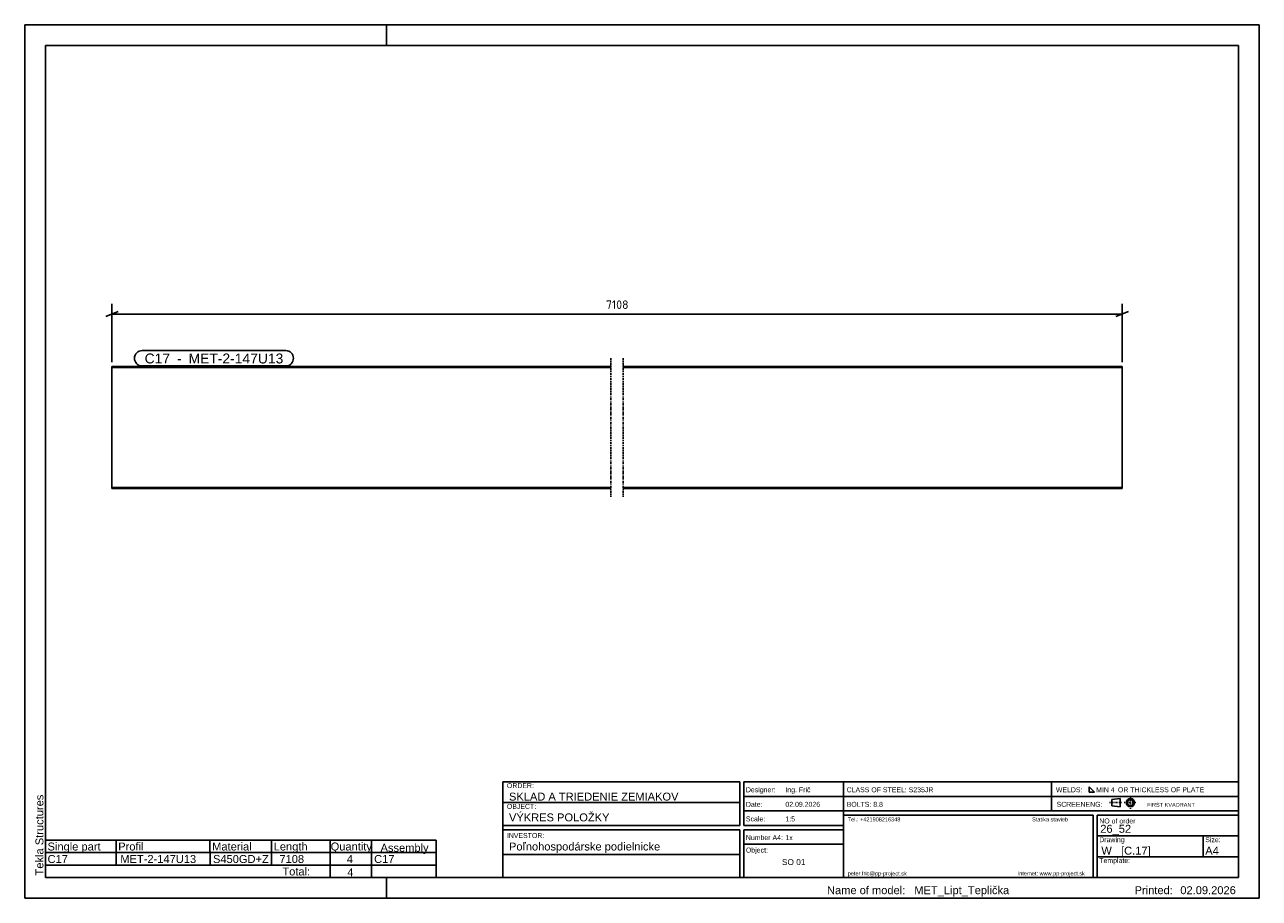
# Model space of a CAD drawing. Header units: millimetres. Extents: x -105 to 1380, y -566 to 484.
import ezdxf

# ---------------------------------------------------------------- set-up
doc = ezdxf.new("R2010")
doc.units = ezdxf.units.MM
doc.linetypes.add('DXK_LINE_DOT1', pattern=[1.8814, 0.9407, -0.9407])
doc.linetypes.add('DXK_LINE_DOT3', pattern=[5.9187, 2.979, -0.9799, 0.9799, -0.9799])
doc.styles.add('Arial', font='ARIAL.TTF', dxfattribs={"height": 0.2})
doc.styles.add('ISOCPEUR', font='ISOCPEUR.TTF', dxfattribs={"height": 0.2})

# ---------------------------------------------------------------- blocks, each defined once
blk = doc.blocks.new('Unknown-1858612-1306')
at = {"color": 7, "linetype": 'Continuous'}
for p, q in [((1380, 484.1), (-105, 484.1)), ((-105, 484.1), (-105, -565.9)), ((330, 459.1), (330, 484.1)), ((1380, -565.9), (1380, 484.1)), ((1355, 459.1), (-80, 459.1)), ((-80, 459.1), (-80, -540.9)), ((1355, -540.9), (1355, 459.1)), ((-80, -540.9), (1355, -540.9)), ((330, -565.9), (330, -540.9)), ((-105, -565.9), (1380, -565.9))]:
    blk.add_line(p, q, dxfattribs=at)
at = {"color": 174, "linetype": 'Continuous', "style": 'Arial'}
blk.add_text('Tekla Structures', height=9.551, rotation=90, dxfattribs=at).set_placement((-82.5, -538.4))
blk = doc.blocks.new('Part-1858612-1252 - 1217')
at = {"color": 7, "linetype": 'DXK_LINE_DOT3'}
for p, q in [((599.99, 83.51), (599.99, -83.51)), ((615.01, 83.51), (615.01, -83.51))]:
    blk.add_line(p, q, dxfattribs=at)
at = {"color": 3, "linetype": 'Continuous'}
for p, q in [((0, 73.5), (0, -73.5)), ((600, 73.5), (0, 73.5)), ((600, 72.2), (0, 72.2)), ((1215, 73.5), (615, 73.5)), ((1215, 72.2), (615, 72.2)), ((1215, -73.5), (1215, 73.5)), ((0, -72.2), (600, -72.2)), ((0, -73.5), (600, -73.5)), ((615, -72.2), (1215, -72.2)), ((615, -73.5), (1215, -73.5))]:
    blk.add_line(p, q, dxfattribs=at)
blk = doc.blocks.new('StraightDimension-1858612-1255 - 1217')
at = {"color": 5, "linetype": 'Continuous'}
for p, q in [((0, 78.5), (0, 148.5)), ((1215, 78.5), (1215, 148.5)), ((7.5, 139.4), (-7.5, 133.4)), ((0, 136.4), (1215, 136.4)), ((1207.5, 133.4), (1222.5, 139.4))]:
    blk.add_line(p, q, dxfattribs=at)
at = {"color": 0}
blk.add_wipeout([(623.3, 140.1), (623.3, 156.9), (591.7, 156.9), (591.7, 140.1)], dxfattribs=at)
at = {"color": 5, "style": 'ISOCPEUR'}
blk.add_text('7108', height=10.31, dxfattribs=at).set_placement((594.1, 142.5))
blk = doc.blocks.new('Unknown-1858612-1330')
at = {"color": 174, "linetype": 'Continuous'}
for p, q in [((470, -425.9), (755, -425.9)), ((470, -425.9), (470, -540.9)), ((755, -478.4), (755, -425.9)), ((760, -425.9), (880, -425.9)), ((760, -425.9), (760, -478.4)), ((880, -425.9), (880, -540.9)), ((760, -443.4), (880, -443.4)), ((470, -450.9), (755, -450.9)), ((760, -460.9), (880, -460.9)), ((470, -478.4), (755, -478.4)), ((470, -483.4), (755, -483.4)), ((755, -483.4), (755, -540.9)), ((760, -478.4), (880, -478.4)), ((760, -483.4), (880, -483.4)), ((760, -540.9), (760, -483.4)), ((760, -500.9), (880, -500.9)), ((470, -513.4), (755, -513.4)), ((470, -540.9), (755, -540.9)), ((760, -540.9), (880, -540.9))]:
    blk.add_line(p, q, dxfattribs=at)
at = {"color": 174, "style": 'Arial'}
for s, p in [('ORDER:', (475, -433.4)), ('Designer:', (762.5, -438.4)), ('OBJECT:', (475, -458.4)), ('Date:', (762.5, -455.9)), ('Scale:', (762.5, -473.4)), ('INVESTOR:', (475, -493.4))]:
    blk.add_text(s, height=5.97, dxfattribs=at).set_placement(p)
at = {"color": 1, "style": 'Arial'}
for s, height, p in [('SKLAD A TRIEDENIE ZEMIAKOV', 9.551, (477.5, -448.4)), ('Ing. Frič', 5.97, (810, -438.4)), ('VÝKRES POLOŽKY', 9.551, (477.5, -473.4)), ('Poľnohospodárske podielnicke', 9.551, (477.5, -508.4))]:
    blk.add_text(s, height=height, dxfattribs=at).set_placement(p)
at = {"color": 1, "linetype": 'Continuous', "style": 'Arial'}
for s, height, p in [('02.09.2026', 5.97, (810, -455.9)), ('1:5', 5.97, (810, -473.4)), ('1x', 5.97, (810, -495.9)), ('SO 01', 7.16, (805.8, -525.9))]:
    blk.add_text(s, height=height, dxfattribs=at).set_placement(p)
at = {"color": 174, "linetype": 'Continuous', "style": 'Arial'}
for s, p in [('Number A4:', (762.5, -495.9)), ('Object:', (762.5, -510.9))]:
    blk.add_text(s, height=5.97, dxfattribs=at).set_placement(p)
blk = doc.blocks.new('Unknown-1858612-1328')
at = {"color": 174, "linetype": 'Continuous'}
for p, q in [((880, -540.9), (880, -425.9)), ((880, -425.9), (1355, -425.9)), ((1355, -540.9), (1355, -425.9)), ((880, -443.4), (1355, -443.4)), ((880, -460.9), (1355, -460.9)), ((880, -465.9), (1180, -465.9)), ((1180, -465.9), (1180, -540.9)), ((1185, -465.9), (1185, -540.9)), ((1185, -465.9), (1355, -465.9)), ((1185, -490.9), (1355, -490.9)), ((1185, -515.9), (1355, -515.9)), ((880, -540.9), (1355, -540.9))]:
    blk.add_line(p, q, dxfattribs=at)
at = {"color": 174, "linetype": 'Continuous', "style": 'Arial'}
for s, height, p in [('NO of order', 5.969, (1187.5, -475.9)), ('Template:', 5.97, (1187.5, -523.4))]:
    blk.add_text(s, height=height, dxfattribs=at).set_placement(p)
at = {"color": 1, "style": 'Arial'}
blk.add_text('26_52', height=9.55, dxfattribs=at).set_placement((1188.7, -487.1))
at = {"color": 174, "style": 'Arial'}
blk.add_text('Drawing', height=5.97, dxfattribs=at).set_placement((1187.5, -498.4))
at = {"color": 1, "linetype": 'Continuous', "style": 'Arial'}
blk.add_text('W   [C.17]', height=9.55, dxfattribs=at).set_placement((1190, -513.4))
blk = doc.blocks.new('Unknown-1858612-1329')
at = {"color": 174, "linetype": 'Continuous'}
for p, q in [((1130, -425.9), (1130, -460.9)), ((1175.3, -432), (1175.3, -438.3)), ((1181.6, -438.3), (1175.3, -432)), ((1175.3, -438.3), (1181.6, -438.3))]:
    blk.add_line(p, q, dxfattribs=at)
at = {"color": 7, "linetype": 'DXK_LINE_DOT1'}
for p, q in [((1225, -458.4), (1225, -443.4)), ((1200, -450.9), (1215, -450.9)), ((1217.5, -450.9), (1232.5, -450.9))]:
    blk.add_line(p, q, dxfattribs=at)
at = {"color": 7, "linetype": 'Continuous'}
for p, q in [((1202.6, -447.1), (1212.5, -445.9)), ((1202.6, -454.6), (1202.6, -447.1)), ((1202.6, -454.6), (1212.5, -455.9)), ((1212.5, -445.9), (1212.5, -455.9))]:
    blk.add_line(p, q, dxfattribs=at)
for radius in [5, 3.75]:
    blk.add_circle((1225, -450.9), radius, dxfattribs=at)
at = {"color": 174, "style": 'Arial'}
for s, height, p in [('CLASS OF STEEL: S235JR', 5.969, (883.7, -438.4)), ('WELDS:', 5.97, (1135.3, -438.4)), ('MIN 4', 5.97, (1183.7, -438.4)), ('OR THICKLESS OF PLATE', 5.969, (1210, -438.4)), ('BOLTS: 8.8 ', 5.969, (883.7, -455.9)), ('SCREENENG:', 5.97, (1136.2, -455.9))]:
    blk.add_text(s, height=height, dxfattribs=at).set_placement(p)
at = {"color": 174, "linetype": 'Continuous', "style": 'Arial'}
blk.add_text('FIRST KVADRANT', height=4.775, dxfattribs=at).set_placement((1245, -455.9))
blk = doc.blocks.new('Unknown-1858612-1331')
at = {"color": 1, "style": 'Arial'}
for s, height, p in [('MET_Lipt_Teplička', 9.551, (965, -560.9)), ('02.09.2026', 9.55, (1285, -560.9))]:
    blk.add_text(s, height=height, dxfattribs=at).set_placement(p)
at = {"color": 174, "style": 'Arial'}
for s, height, p in [('Name of model:', 9.551, (860, -560.9)), ('Printed:', 9.55, (1230, -560.9))]:
    blk.add_text(s, height=height, dxfattribs=at).set_placement(p)
blk = doc.blocks.new('Unknown-1858612-1332')
at = {"color": 174, "style": 'Arial'}
for s, p in [('Tel.: +421908216348', (885, -473.4)), ('Statika stavieb', (1106.7, -473.4)), ('peter.fric@pp-project.sk', (885, -538.4)), ('Internet: www.pp-project.sk', (1089.4, -538.4))]:
    blk.add_text(s, height=4.775, dxfattribs=at).set_placement(p)
blk = doc.blocks.new('Unknown-1858612-1334')
at = {"color": 174, "linetype": 'Continuous'}
blk.add_line((1312.5, -490.9), (1312.5, -515.9), dxfattribs=at)
at = {"color": 1, "style": 'Arial'}
blk.add_text('A4', height=9.55, dxfattribs=at).set_placement((1315, -513.4))
at = {"color": 174, "style": 'Arial'}
blk.add_text('Size:', height=5.97, dxfattribs=at).set_placement((1315, -498.4))
blk = doc.blocks.new('Unknown-1858612-1335')
at = {"color": 2, "linetype": 'Continuous'}
for p, q in [((-80, -495.9), (-80, -510.9)), ((-80, -525.9), (-80, -540.9))]:
    blk.add_line(p, q, dxfattribs=at)
at = {"color": 174, "linetype": 'Continuous'}
for p, q in [((-80, -495.9), (390, -495.9)), ((5, -495.9), (5, -510.9)), ((117.5, -495.9), (117.5, -510.9)), ((192, -495.9), (192, -510.9)), ((262.5, -495.9), (262.5, -510.9)), ((312, -495.9), (312, -510.9)), ((390, -495.9), (390, -510.9)), ((-80, -510.9), (390, -510.9)), ((-80, -510.9), (-80, -525.9)), ((5, -510.9), (5, -525.9)), ((118, -510.9), (118, -525.9)), ((192, -510.9), (192, -525.9)), ((262.5, -510.9), (262.5, -525.9)), ((312, -510.9), (312, -525.9)), ((390, -510.9), (390, -525.9)), ((-80, -525.9), (390, -525.9)), ((262.5, -525.9), (262.5, -540.9)), ((312, -525.9), (312, -540.9)), ((390, -525.9), (390, -540.9)), ((-80, -540.9), (390, -540.9))]:
    blk.add_line(p, q, dxfattribs=at)
at = {"color": 7, "linetype": 'Continuous'}
blk.add_line((102.5, -495.9), (102.5, -495.9), dxfattribs=at)
at = {"color": 174, "linetype": 'Continuous', "style": 'Arial'}
for s, height, p in [('Single part', 9.551, (-77.5, -508.4)), ('Profil', 9.55, (7.5, -508.4)), ('Material', 9.55, (120.5, -508.4)), ('Length', 9.55, (194.5, -508.4)), ('Quantity', 9.55, (263, -508.4)), ('Assembly', 9.55, (323, -509.9)), ('Total:', 9.55, (205, -538.4))]:
    blk.add_text(s, height=height, dxfattribs=at).set_placement(p)
at = {"color": 1, "linetype": 'Continuous', "style": 'Arial'}
for s, height, p in [('C17', 9.55, (-77.5, -523.4)), ('MET-2-147U13', 9.551, (10, -523.4)), ('S450GD+Z', 9.55, (121.5, -523.4)), ('7108', 9.55, (201.4, -523.4)), ('4', 9.55, (282.5, -523.4)), ('C17', 9.55, (315.3, -523.4)), ('4', 9.55, (283, -539.4))]:
    blk.add_text(s, height=height, dxfattribs=at).set_placement(p)
blk = doc.blocks.new('Mark-1858612-1261 - 1217')
at = {"color": 0}
blk.add_wipeout([(69.8, 77), (69.8, 89.5), (39.3, 89.5), (39.3, 77)], dxfattribs=at)
blk.add_wipeout([(69.8, 77), (69.8, 89.5), (39.3, 89.5), (39.3, 77)], dxfattribs=at)
at = {"color": 136, "linetype": 'Continuous'}
blk.add_arc((36.3, 83.2), 9.25, 90, 270, dxfattribs=at)
at = {"color": 0}
blk.add_wipeout([(88.4, 77), (88.4, 89.5), (73.6, 89.5), (73.6, 77)], dxfattribs=at)
blk.add_wipeout([(88.4, 77), (88.4, 89.5), (73.6, 89.5), (73.6, 77)], dxfattribs=at)
at = {"color": 1, "style": 'Arial'}
blk.add_text('C17', height=11.94, dxfattribs=at).set_placement((39.3, 77))
at = {"color": 2, "style": 'Arial'}
blk.add_text(' - ', height=11.94, dxfattribs=at).set_placement((73.6, 77))
at = {"color": 0}
blk.add_wipeout([(206, 77), (206, 89.5), (92.1, 89.5), (92.1, 77)], dxfattribs=at)
blk.add_wipeout([(206, 77), (206, 89.5), (92.1, 89.5), (92.1, 77)], dxfattribs=at)
at = {"color": 136, "linetype": 'Continuous'}
for p, q in [((36.3, 92.5), (209, 92.5)), ((36.3, 74), (209, 74))]:
    blk.add_line(p, q, dxfattribs=at)
blk.add_arc((209, 83.2), 9.25, 270, 90, dxfattribs=at)
at = {"color": 2, "style": 'Arial'}
blk.add_text('MET-2-147U13', height=11.938, dxfattribs=at).set_placement((92.1, 77))

msp = doc.modelspace()

# ---------------------------------------------------------------- block references
for name in ['Unknown-1858612-1306', 'Part-1858612-1252 - 1217', 'Unknown-1858612-1330', 'Unknown-1858612-1328', 'Unknown-1858612-1329', 'Unknown-1858612-1332', 'Unknown-1858612-1335', 'Unknown-1858612-1334', 'Unknown-1858612-1331']:
    msp.add_blockref(name, (0, 0))

# ---------------------------------------------------------------- next in the draw order: block references
msp.add_blockref('StraightDimension-1858612-1255 - 1217', (0, 0))

# ---------------------------------------------------------------- next in the draw order: block references
msp.add_blockref('Mark-1858612-1261 - 1217', (0, 0))

doc.saveas('drawing.dxf')
